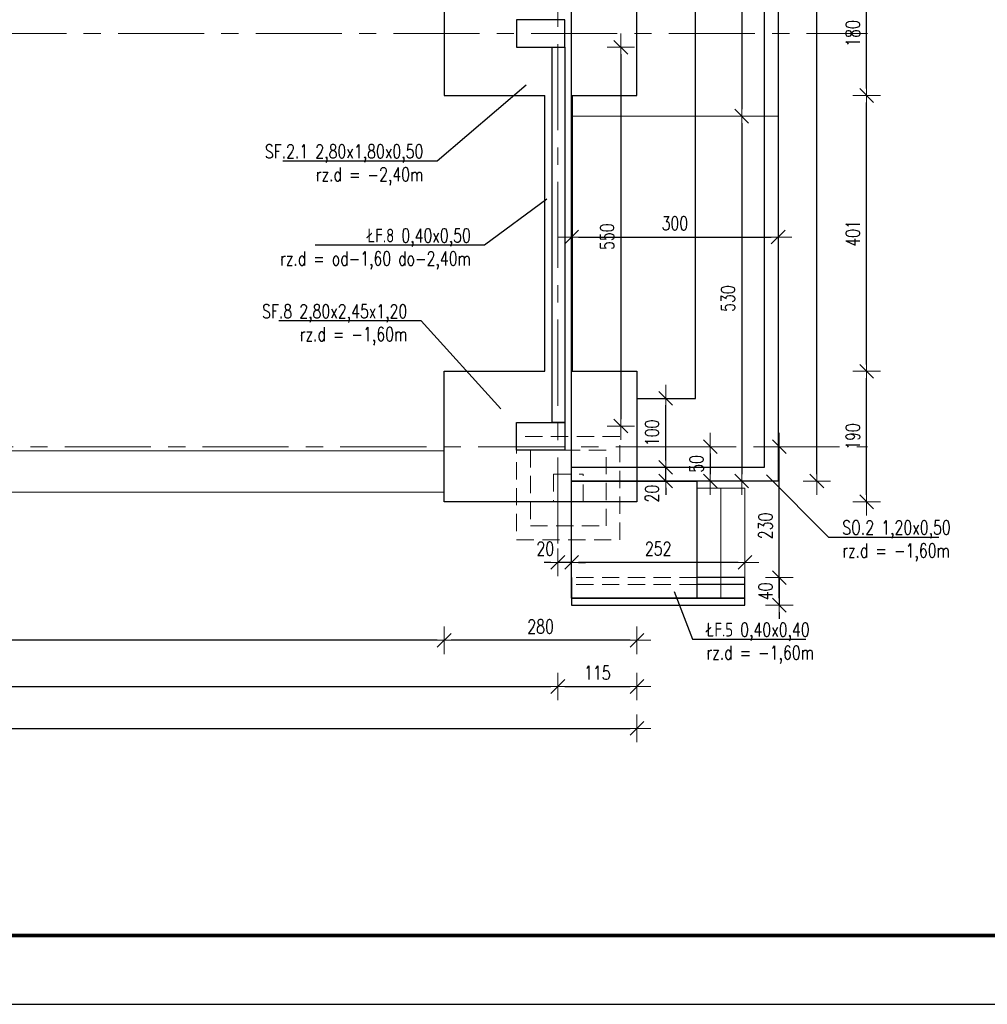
# Model space of a CAD drawing. Header units: millimetres. Extents: x -873 to 1675, y 11424 to 16190.
# Tile 10 of 14: x -136 to 4, y 15694 to 15837. Entities that reach past the tile are written whole.
import ezdxf
from ezdxf import colors
from ezdxf.entities.mleader import LeaderData, LeaderLine
from ezdxf.math import Vec2, Vec3

# ---------------------------------------------------------------- set-up
doc = ezdxf.new("R2010")
doc.units = ezdxf.units.MM
doc.header["$LTSCALE"] = 10
doc.linetypes.add('HIDDEN', pattern=[0.375, 0.25, -0.125])
doc.linetypes.add('MITTE', pattern=[2, 1.25, -0.25, 0.25, -0.25])
doc.layers.get('Defpoints').update_dxf_attribs({"color": 1})
doc.layers.add('_FORMATKA', color=8, linetype='Continuous', plot=False)
for name, color, linetype, lineweight in [('_RAMKA', 7, 'Continuous', 35), ('PS_DIM', 4, 'Continuous', 13), ('PS_Object', 30, 'Continuous', 13), ('PS_SOLID', 7, 'Continuous', 30)]:
    doc.layers.add(name, color=color, linetype=linetype, lineweight=lineweight)
doc.styles.add('simplex', font='simplex.shx', dxfattribs={"width": 0.75})
doc.dimstyles.new('1_10_PRZ', dxfattribs={"dimtxt": 2, "dimasz": 1, "dimexe": 2, "dimexo": 5, "dimgap": 1, "dimtad": 1, "dimdec": 0, "dimlfac": 10, "dimtxsty": 'simplex', "dimblk": 'dimznak', "dimcen": 2, "dimse1": 1, "dimse2": 1, "dimclrt": 3, "dimadec": 1, "dimazin": 0, "dimtfac": 1, "dimtdec": 0, "dimtix": 1, "dimtmove": 2, "dimatfit": 3, "dimldrblk": 'dim-grot', "dimfxl": 1, "dimarcsym": 0})

# ---------------------------------------------------------------- blocks, each defined once
blk = doc.blocks.new('dim-grot')
blk.add_hatch(color=256).paths.add_polyline_path([(0, 0), (-2, 0.5), (-2, -0.5)])
blk.add_lwpolyline([(0, 0), (-2, 0.5), (-2, -0.5), (0, 0)])
blk = doc.blocks.new('dimznak')
at = {"color": 0}
for points in [[(0, 2), (0, -2)], [(-2, 0), (2, 0)]]:
    blk.add_lwpolyline(points, dxfattribs=at)
at = {"color": 2}
blk.add_lwpolyline([(1, 1), (-1, -1)], dxfattribs=at)
blk = doc.blocks.new('*D76')
at = {"layer": 'Defpoints', "color": 0, "transparency": 16777216}
for p in [(-33.01, 15975.56), (-33.01, 15823.06), (-31.27, 15823.06)]:
    blk.add_point(p, dxfattribs=at)
at = {"layer": 'PS_DIM', "color": 0, "lineweight": -2, "transparency": 16777216}
blk.add_line((-31.27, 15974.56), (-31.27, 15824.06), dxfattribs=at)
for p, rotation in [((-31.27, 15975.56), 90), ((-31.27, 15823.06), 270)]:
    blk.add_blockref('dimznak', p, dxfattribs=dict(at, rotation=rotation))
at = {"layer": 'PS_DIM', "color": 3, "transparency": 16777216, "insert": (-33.27, 15899.31), "char_height": 2, "attachment_point": 5, "rotation": 90, "style": 'simplex'}
blk.add_mtext('1525', dxfattribs=at)
blk = doc.blocks.new('*D77')
at = {"layer": 'Defpoints', "color": 0, "transparency": 16777216}
for p in [(-33.01, 15823.06), (-31.27, 15770.07), (-31.27, 15770.07)]:
    blk.add_point(p, dxfattribs=at)
at = {"layer": 'PS_DIM', "color": 0, "lineweight": -2, "transparency": 16777216}
blk.add_line((-31.27, 15822.06), (-31.27, 15771.07), dxfattribs=at)
for p, rotation in [((-31.27, 15823.06), 90), ((-31.27, 15770.07), 270)]:
    blk.add_blockref('dimznak', p, dxfattribs=dict(at, rotation=rotation))
at = {"layer": 'PS_DIM', "color": 3, "transparency": 16777216, "insert": (-33.27, 15796.57), "char_height": 2, "attachment_point": 5, "rotation": 90, "style": 'simplex'}
blk.add_mtext('530', dxfattribs=at)
blk = doc.blocks.new('_None')
blk = doc.blocks.new('*D81')
at = {"layer": 'Defpoints', "color": 0, "transparency": 16777216}
for p in [(-63.98, 15833.06, 0.43), (-63.98, 15778.06, -150.42), (-48.82, 15778.06)]:
    blk.add_point(p, dxfattribs=at)
at = {"layer": 'PS_DIM', "color": 0, "lineweight": -2, "transparency": 16777216}
blk.add_line((-48.82, 15832.06), (-48.82, 15779.06), dxfattribs=at)
for p, rotation in [((-48.82, 15833.06), 90), ((-48.82, 15778.06), 270)]:
    blk.add_blockref('dimznak', p, dxfattribs=dict(at, rotation=rotation))
at = {"layer": 'PS_DIM', "color": 3, "transparency": 16777216, "insert": (-50.82, 15805.56), "char_height": 2, "attachment_point": 5, "rotation": 90, "style": 'simplex'}
blk.add_mtext('550', dxfattribs=at)
blk = doc.blocks.new('*D82')
at = {"layer": 'Defpoints', "color": 0, "transparency": 16777216}
for p in [(-74.48, 15767.06, -150.42), (-46.48, 15767.06, -150.42), (-74.48, 15746.96)]:
    blk.add_point(p, dxfattribs=at)
at = {"layer": 'PS_DIM', "color": 0, "lineweight": -2, "transparency": 16777216}
blk.add_line((-47.48, 15746.96), (-73.48, 15746.96), dxfattribs=at)
at = {"layer": 'PS_DIM', "color": 0, "lineweight": -2, "transparency": 16777216, "rotation": 180}
blk.add_blockref('dimznak', (-74.48, 15746.96), dxfattribs=at)
at = {"layer": 'PS_DIM', "color": 0, "lineweight": -2, "transparency": 16777216}
blk.add_blockref('dimznak', (-46.48, 15746.96), dxfattribs=at)
at = {"layer": 'PS_DIM', "color": 3, "transparency": 16777216, "insert": (-60.48, 15748.96), "char_height": 2, "attachment_point": 5, "style": 'simplex'}
blk.add_mtext('280', dxfattribs=at)
blk = doc.blocks.new('*D83')
at = {"layer": 'Defpoints', "color": 0, "transparency": 16777216}
for p in [(-243.98, 15767.56), (-74.48, 15767.06, -150.42), (-243.98, 15746.96)]:
    blk.add_point(p, dxfattribs=at)
at = {"layer": 'PS_DIM', "color": 0, "lineweight": -2, "transparency": 16777216}
blk.add_line((-75.48, 15746.96), (-242.98, 15746.96), dxfattribs=at)
at = {"layer": 'PS_DIM', "color": 0, "lineweight": -2, "transparency": 16777216, "rotation": 180}
blk.add_blockref('dimznak', (-243.98, 15746.96), dxfattribs=at)
at = {"layer": 'PS_DIM', "color": 0, "lineweight": -2, "transparency": 16777216}
blk.add_blockref('dimznak', (-74.48, 15746.96), dxfattribs=at)
at = {"layer": 'PS_DIM', "color": 3, "transparency": 16777216, "insert": (-159.23, 15748.96), "char_height": 2, "attachment_point": 5, "style": 'simplex'}
blk.add_mtext('1695', dxfattribs=at)
blk = doc.blocks.new('*D128')
at = {"layer": 'Defpoints', "color": 0, "transparency": 16777216}
for p in [(-41.3, 15775.06), (-41.3, 15770.07), (-35.84, 15770.07)]:
    blk.add_point(p, dxfattribs=at)
at = {"layer": 'PS_DIM', "color": 0, "lineweight": -2, "transparency": 16777216}
blk.add_line((-35.84, 15774.06), (-35.84, 15771.07), dxfattribs=at)
for p, rotation in [((-35.84, 15775.06), 90), ((-35.84, 15770.07), 270)]:
    blk.add_blockref('dimznak', p, dxfattribs=dict(at, rotation=rotation))
at = {"layer": 'PS_DIM', "color": 3, "transparency": 16777216, "insert": (-37.84, 15772.57), "char_height": 2, "attachment_point": 5, "rotation": 90, "style": 'simplex'}
blk.add_mtext('50', dxfattribs=at)
blk = doc.blocks.new('*D133')
at = {"layer": 'Defpoints', "color": 0, "transparency": 16777216}
for p in [(-45.23, 15772.07), (-42.3, 15772.07), (-45.23, 15770.07, 0.43)]:
    blk.add_point(p, dxfattribs=at)
at = {"layer": 'PS_DIM', "color": 0, "lineweight": -2, "transparency": 16777216}
for p, q in [((-42.3, 15773.07), (-42.3, 15774.07)), ((-42.3, 15770.07), (-42.3, 15772.07)), ((-42.3, 15769.07), (-42.3, 15768.07))]:
    blk.add_line(p, q, dxfattribs=at)
for p, rotation in [((-42.3, 15772.07), 270), ((-42.3, 15770.07), 90)]:
    blk.add_blockref('dimznak', p, dxfattribs=dict(at, rotation=rotation))
at = {"layer": 'PS_DIM', "color": 3, "transparency": 16777216, "insert": (-44.3, 15768.25), "char_height": 2, "attachment_point": 5, "rotation": 90, "style": 'simplex'}
blk.add_mtext('20', dxfattribs=at)
blk = doc.blocks.new('*D135')
at = {"layer": 'Defpoints', "color": 0, "transparency": 16777216}
for p in [(-30.81, 15756.06, 0.43), (-30.81, 15752.06, 0.43), (-25.82, 15752.06)]:
    blk.add_point(p, dxfattribs=at)
at = {"layer": 'PS_DIM', "color": 0, "lineweight": -2, "transparency": 16777216}
for p, q in [((-25.82, 15757.06), (-25.82, 15758.06)), ((-25.82, 15756.06), (-25.82, 15752.06)), ((-25.82, 15751.06), (-25.82, 15750.06))]:
    blk.add_line(p, q, dxfattribs=at)
for p, rotation in [((-25.82, 15756.06), 270), ((-25.82, 15752.06), 90)]:
    blk.add_blockref('dimznak', p, dxfattribs=dict(at, rotation=rotation))
at = {"layer": 'PS_DIM', "color": 3, "transparency": 16777216, "insert": (-27.82, 15754.06), "char_height": 2, "attachment_point": 5, "rotation": 90, "style": 'simplex'}
blk.add_mtext('40', dxfattribs=at)
blk = doc.blocks.new('*D137')
at = {"layer": 'Defpoints', "color": 0, "transparency": 16777216}
for p in [(-55.98, 15758.26), (-55.98, 15752.06, 0.43), (-30.81, 15752.06, 0.43)]:
    blk.add_point(p, dxfattribs=at)
at = {"layer": 'PS_DIM', "color": 0, "lineweight": -2, "transparency": 16777216}
blk.add_line((-31.81, 15758.26), (-54.98, 15758.26), dxfattribs=at)
at = {"layer": 'PS_DIM', "color": 0, "lineweight": -2, "transparency": 16777216, "rotation": 180}
blk.add_blockref('dimznak', (-55.98, 15758.26), dxfattribs=at)
at = {"layer": 'PS_DIM', "color": 0, "lineweight": -2, "transparency": 16777216}
blk.add_blockref('dimznak', (-30.81, 15758.26), dxfattribs=at)
at = {"layer": 'PS_DIM', "color": 3, "transparency": 16777216, "insert": (-43.4, 15760.26), "char_height": 2, "attachment_point": 5, "style": 'simplex'}
blk.add_mtext('252', dxfattribs=at)
blk = doc.blocks.new('*D138')
at = {"layer": 'Defpoints', "color": 0, "transparency": 16777216}
for p in [(-57.98, 15761.56), (-57.98, 15758.26), (-55.98, 15752.06, 0.43)]:
    blk.add_point(p, dxfattribs=at)
at = {"layer": 'PS_DIM', "color": 0, "lineweight": -2, "transparency": 16777216}
for p, q in [((-58.98, 15758.26), (-59.98, 15758.26)), ((-55.98, 15758.26), (-57.98, 15758.26)), ((-54.98, 15758.26), (-53.98, 15758.26))]:
    blk.add_line(p, q, dxfattribs=at)
blk.add_blockref('dimznak', (-57.98, 15758.26), dxfattribs=at)
at = {"layer": 'PS_DIM', "color": 0, "lineweight": -2, "transparency": 16777216, "rotation": 180}
blk.add_blockref('dimznak', (-55.98, 15758.26), dxfattribs=at)
at = {"layer": 'PS_DIM', "color": 3, "transparency": 16777216, "insert": (-59.8, 15760.26), "char_height": 2, "attachment_point": 5, "style": 'simplex'}
blk.add_mtext('20', dxfattribs=at)
blk = doc.blocks.new('*U147')
at = {"layer": '_FORMATKA', "lineweight": -3}
blk.add_lwpolyline([(-1000, 0), (0, 0), (0, 420), (-1000, 420)], close=True, dxfattribs=at)
at = {"layer": '_RAMKA', "lineweight": -3, "const_width": 0.5}
blk.add_lwpolyline([(-970, 10), (-10, 10), (-10, 410), (-970, 410)], close=True, dxfattribs=at)

msp = doc.modelspace()

# ---------------------------------------------------------------- linework, layer by layer
at = {"layer": 'PS_DIM', "color": 1, "lineweight": 30}
for p, q in [((-55.98, 15756.06, 0.43), (-55.98, 15752.06, 0.43)), ((-30.81, 15756.06, 0.43), (-37.81, 15756.06, 0.43)), ((-30.81, 15752.06, 0.43), (-30.81, 15756.06, 0.43)), ((-55.98, 15755.06, 0.43), (-55.98, 15753.06, 0.43)), ((-30.81, 15755.06, 0.43), (-37.81, 15755.06, 0.43)), ((-30.81, 15753.06, 0.43), (-30.81, 15755.06, 0.43)), ((-55.98, 15753.06, 0.43), (-30.81, 15753.06, 0.43)), ((-55.98, 15752.06, 0.43), (-30.81, 15752.06, 0.43))]:
    msp.add_line(p, q, dxfattribs=at)
at = {"layer": 'PS_DIM'}
for p in [(-46.31, 15753.06, 0.43), (-37.81, 15753.06, 0.43)]:
    msp.add_line(p, (-30.81, 15753.06, 0.43), dxfattribs=at)
at = {"layer": 'PS_DIM', "elevation": -150.42}
msp.add_lwpolyline([(-243.98, 15774.46), (-74.48, 15774.46), (-74.48, 15768.46), (-243.98, 15768.46)], close=True, dxfattribs=at)
at = {"layer": 'PS_Object', "color": 5, "linetype": 'MITTE'}
for p, q in [((-57.98, 15761.01), (-57.98, 16032.1)), ((-821.85, 15835.06), (-12.99, 15835.06)), ((-749.57, 15775.06), (-12.99, 15775.06))]:
    msp.add_line(p, q, dxfattribs=at)
at = {"layer": 'PS_SOLID', "color": 21, "lineweight": 13}
msp.add_line((-55.98, 15823.06), (-25.98, 15823.06), dxfattribs=at)
at = {"layer": 'PS_SOLID', "color": 253, "linetype": 'HIDDEN', "lineweight": 13}
for p, q in [((-58.62, 15771.06), (-58.62, 15767.06)), ((-58.62, 15771.06), (-54.31, 15771.06)), ((-54.31, 15767.06), (-54.31, 15771.06)), ((-58.62, 15767.06), (-54.31, 15767.06))]:
    msp.add_line(p, q, dxfattribs=at)
at = {"layer": 'PS_SOLID', "color": 253, "lineweight": 13}
for p, q in [((-30.81, 15769.06, 0.43), (-37.81, 15769.06, 0.43)), ((-34.31, 15769.06, 0.43), (-34.31, 15753.06, 0.43)), ((-30.81, 15753.06, 0.43), (-30.81, 15769.06, 0.43))]:
    msp.add_line(p, q, dxfattribs=at)
at = {"layer": 'PS_SOLID', "color": 1, "linetype": 'HIDDEN', "lineweight": 13}
for p, q in [((-37.81, 15756.06, 0.43), (-55.98, 15756.06, 0.43)), ((-37.81, 15755.06, 0.43), (-55.98, 15755.06, 0.43))]:
    msp.add_line(p, q, dxfattribs=at)
at = {"layer": 'PS_SOLID', "color": 21}
msp.add_line((-30.81, 15753.06, 0.43), (-46.31, 15753.06, 0.43), dxfattribs=at)
msp.add_lwpolyline([(-55.98, 15975.56), (-25.98, 15975.56), (-25.98, 15770.07), (-55.98, 15770.07)], close=True, dxfattribs=at)
for points in [[(-55.98, 15772.07), (-27.98, 15772.07), (-27.98, 15975.56)], [(-46.48, 15782.07), (-37.98, 15782.07), (-37.98, 15975.56)]]:
    msp.add_lwpolyline(points, dxfattribs=at)
at = {"layer": 'PS_SOLID', "color": 201, "elevation": 0.43}
for points in [[(-59.88, 15844.06), (-74.48, 15844.06), (-74.48, 15826.06), (-59.88, 15826.06)], [(-55.88, 15826.06), (-46.48, 15826.06), (-46.48, 15844.06), (-55.88, 15844.06)]]:
    msp.add_lwpolyline(points, dxfattribs=at)
msp.add_lwpolyline([(-63.98, 15833.06), (-56.98, 15833.06), (-56.98, 15837.06), (-63.98, 15837.06)], close=True, dxfattribs=at)
at = {"layer": 'PS_SOLID', "color": 74, "elevation": -150.42}
msp.add_lwpolyline([(-58.78, 15833.06), (-56.98, 15833.06), (-56.98, 15778.56), (-58.78, 15778.56)], close=True, dxfattribs=at)
at = {"layer": 'PS_SOLID', "color": 241, "elevation": -150.42}
msp.add_lwpolyline([(-55.88, 15826.06), (-55.88, 15786.01), (-46.48, 15786.01), (-46.48, 15767.06), (-74.48, 15767.06), (-74.48, 15786.01), (-59.88, 15786.01), (-59.88, 15826.06)], dxfattribs=at)
at = {"layer": 'PS_SOLID', "color": 241}
msp.add_lwpolyline([(-63.98, 15778.56), (-56.98, 15778.56), (-56.98, 15774.56), (-63.98, 15774.56)], close=True, dxfattribs=at)
at = {"layer": 'PS_SOLID', "color": 253, "linetype": 'HIDDEN', "lineweight": 13}
for points in [[(-63.97, 15761.56), (-48.97, 15761.56), (-48.97, 15776.56), (-63.97, 15776.56)], [(-61.97, 15763.56), (-50.97, 15763.56), (-50.97, 15774.56), (-61.97, 15774.56)]]:
    msp.add_lwpolyline(points, close=True, dxfattribs=at)
at = {"layer": 'PS_SOLID', "color": 21, "elevation": 0.43}
msp.add_lwpolyline([(-37.81, 15753.06), (-55.98, 15753.06), (-55.98, 15770.07), (-37.81, 15770.07)], close=True, dxfattribs=at)

# ---------------------------------------------------------------- block references
at = {"layer": 'PS_DIM'}
msp.add_blockref('*U147', (132.97, 15694.1), dxfattribs=at)

# ---------------------------------------------------------------- dimensions: what is measured, and where the dimension line sits
for base, p1, p2, picture, middle in [((-31.27, 15823.06), (-33.01, 15975.56), (-33.01, 15823.06), '*D76', (-33.27, 15899.31)), ((-48.82, 15778.06), (-63.98, 15833.06, 0.43), (-63.98, 15778.06, -150.42), '*D81', (-50.82, 15805.56)), ((-31.27, 15770.07), (-33.01, 15823.06), (-31.27, 15770.07), '*D77', (-33.27, 15796.57)), ((-35.84, 15770.07), (-41.3, 15775.06), (-41.3, 15770.07), '*D128', (-37.84, 15772.57)), ((-25.82, 15752.06), (-30.81, 15756.06, 0.43), (-30.81, 15752.06, 0.43), '*D135', (-27.82, 15754.06))]:
    dim = msp.add_linear_dim(base=base, p1=p1, p2=p2, angle=90, dimstyle='1_10_PRZ', dxfattribs=at)
    dim.commit()
    dim.dimension.update_dxf_attribs({"geometry": picture, "text_midpoint": middle})
for base, p1, p2 in [((-20.37, 15975.56), (-25.98, 15770.07), (-25.98, 15975.56)), ((-13.14, 15844.06), (-46.48, 15826.06, 0.43), (-46.48, 15844.06, 0.43)), ((-13.13607865, 15826.0624836), (-46.48223121, 15786.0124836, -150.42139724), (-46.48223121, 15826.0624836, 0.43122815)), ((-13.1360787, 15786.0124836), (-46.4822312, 15767.0624835, -150.4213972), (-46.4822312, 15786.0124836, -150.4213972)), ((-42.3, 15782.07), (-45.23, 15772.07), (-41.66, 15782.07)), ((-25.82, 15775.06), (-30.81, 15752.06, 0.43), (-21.98, 15775.06))]:
    msp.add_linear_dim(base=base, p1=p1, p2=p2, angle=90, dimstyle='1_10_PRZ', dxfattribs=at).render()
for base, p1, p2 in [((-25.98, 15805.5), (-55.98, 15854.61), (-25.98, 15854.61)), ((-46.48, 15734.17), (-702.98, 15769.56, 0.43), (-46.48, 15767.36, -150.42)), ((-46.48, 15740.24), (-57.98, 15762.54), (-46.48, 15767.06, -150.42)), ((-57.98, 15740.24), (-256.48, 15764.75), (-57.98, 15762.54))]:
    msp.add_linear_dim(base=base, p1=p1, p2=p2, dimstyle='1_10_PRZ', dxfattribs=at).render()
dim = msp.add_linear_dim(base=(-42.3, 15772.07), p1=(-45.23, 15770.07, 0.43), p2=(-45.23, 15772.07), angle=90, dimstyle='1_10_PRZ', dxfattribs=at)
dim.commit()
dim.dimension.update_dxf_attribs({"geometry": '*D133', "text_midpoint": (-44.3, 15768.25), "dimtype": 160})
for base, p1, p2, picture, middle in [((-243.98, 15746.96), (-74.48, 15767.06, -150.42), (-243.98, 15767.56), '*D83', (-159.23, 15748.96)), ((-74.48, 15746.96), (-46.48, 15767.06, -150.42), (-74.48, 15767.06, -150.42), '*D82', (-60.48, 15748.96)), ((-55.98, 15758.26), (-30.81, 15752.06, 0.43), (-55.98, 15752.06, 0.43), '*D137', (-43.4, 15760.26))]:
    dim = msp.add_linear_dim(base=base, p1=p1, p2=p2, dimstyle='1_10_PRZ', dxfattribs=at)
    dim.commit()
    dim.dimension.update_dxf_attribs({"geometry": picture, "text_midpoint": middle})
dim = msp.add_linear_dim(base=(-57.98, 15758.26), p1=(-55.98, 15752.06, 0.43), p2=(-57.98, 15761.56), dimstyle='1_10_PRZ', dxfattribs=at)
dim.commit()
dim.dimension.update_dxf_attribs({"geometry": '*D138', "text_midpoint": (-59.8, 15760.26), "dimtype": 160})

# ---------------------------------------------------------------- leaders
at = {"layer": 'PS_DIM', "color": 3}
ml = msp.add_multileader_mtext('Standard', dxfattribs=at)
ml.set_content('SF.2.1 2,80x1,80x0,50\\Prz.d = -2,40m', color=3, style='simplex')
ml.set_leader_properties()
ml.set_arrow_properties(name='NONE')
ml.build(insert=Vec2(0, 0))
ml.multileader.update_dxf_attribs({"text_left_attachment_type": 6, "text_right_attachment_type": 6, "dogleg_length": 1})
ctx = ml.context
ctx.base_point, ctx.char_height, ctx.landing_gap_size, ctx.plane_origin = Vec3(-103.3, 15816.54), 2, 1, Vec3(0, 15904.73)
ctx.left_attachment, ctx.right_attachment, ctx.text_align_type = 6, 6, 2
notes = []
notes.append((ctx, [(1, (1, 1, 0), (-75.51, 15816.54), (-1, 0), 1, [(0, [(-62.56, 15827.57)], 0, [])])]))
ctx.mtext.insert, ctx.mtext.alignment, ctx.mtext.flow_direction = Vec3(-77.51, 15818.94), 3, 5
ml = msp.add_multileader_mtext('Standard', dxfattribs=at)
ml.set_content('ŁF.8 0,40x0,50\\Prz.d = od-1,60 do-2,40m', color=3, style='simplex')
ml.set_leader_properties()
ml.set_arrow_properties(name='NONE')
ml.build(insert=Vec2(0, 0))
ml.multileader.update_dxf_attribs({"text_left_attachment_type": 6, "text_right_attachment_type": 6, "dogleg_length": 1})
ctx = ml.context
ctx.base_point, ctx.char_height, ctx.landing_gap_size, ctx.plane_origin = Vec3(-102.19, 15804.32, -150.42), 2, 1, Vec3(-2.68, 15889.85, -150.42)
ctx.left_attachment, ctx.right_attachment, ctx.text_align_type = 6, 6, 2
notes.append((ctx, [(1, (1, 1, 0), (-68.61, 15804.32, -150.42), (-1, 0), 1, [(0, [(-59.55, 15810.99, -150.42)], 0, [])])]))
ctx.mtext.insert, ctx.mtext.alignment, ctx.mtext.flow_direction = Vec3(-70.61, 15806.72, -150.42), 3, 5
ml = msp.add_multileader_mtext('Standard', dxfattribs=at)
ml.set_content('SF.8 2,80x2,45x1,20\\Prz.d = -1,60m', color=3, style='simplex')
ml.set_leader_properties()
ml.set_arrow_properties(name='NONE')
ml.build(insert=Vec2(0, 0))
ml.multileader.update_dxf_attribs({"text_left_attachment_type": 6, "text_right_attachment_type": 6, "dogleg_length": 1})
ctx = ml.context
ctx.base_point, ctx.char_height, ctx.landing_gap_size, ctx.plane_origin = Vec3(-103.77, 15793.33), 2, 1, Vec3(-3.68, 15876.74)
ctx.left_attachment, ctx.right_attachment, ctx.text_align_type = 6, 6, 2
notes.append((ctx, [(1, (1, 1, 0), (-77.84, 15793.33), (-1, 0), 1, [(0, [(-66.24, 15780.54)], 0, [])])]))
ctx.mtext.insert, ctx.mtext.alignment, ctx.mtext.flow_direction = Vec3(-79.84, 15795.73), 3, 5
ml = msp.add_multileader_mtext('Standard', dxfattribs=at)
ml.set_content('SO.2 1,20x0,50\\Prz.d = -1,60m', color=3, style='simplex')
ml.set_leader_properties()
ml.set_arrow_properties(name='NONE')
ml.build(insert=Vec2(0, 0))
ml.multileader.update_dxf_attribs({"text_left_attachment_type": 6, "text_right_attachment_type": 6, "dogleg_length": 1})
ctx = ml.context
ctx.base_point, ctx.char_height, ctx.landing_gap_size, ctx.plane_origin = Vec3(-17.67, 15761.93), 2, 1, Vec3(29.6, 15849.86)
ctx.left_attachment, ctx.right_attachment = 6, 6
notes.append((ctx, [(0, (1, 1, 0), (-18.67, 15761.93), (1, 0), 1, [(0, [(-27.67, 15771)], 0, [])])]))
ctx.mtext.insert, ctx.mtext.flow_direction = Vec3(-16.67, 15764.33), 5
ml = msp.add_multileader_mtext('Standard', dxfattribs=at)
ml.set_content('ŁF.5 0,40x0,40\\Prz.d = -1,60m', color=3, style='simplex')
ml.set_leader_properties()
ml.set_arrow_properties(name='NONE')
ml.build(insert=Vec2(0, 0))
ml.multileader.update_dxf_attribs({"text_left_attachment_type": 6, "text_right_attachment_type": 6, "dogleg_length": 1})
ctx = ml.context
ctx.base_point, ctx.char_height, ctx.landing_gap_size, ctx.plane_origin = Vec3(-37.4, 15747.1), 2, 1, Vec3(15.81, 15832.91)
ctx.left_attachment, ctx.right_attachment = 6, 6
notes.append((ctx, [(0, (1, 1, 0), (-38.4, 15747.1), (1, 0), 1, [(0, [(-41.06, 15754.05)], 0, [])])]))
ctx.mtext.insert, ctx.mtext.flow_direction = Vec3(-36.4, 15749.5), 5
for ctx, leaders in notes:
    for number, flags, end, landing, length, lines in leaders:
        leader = LeaderData()
        leader.index, (leader.has_last_leader_line, leader.has_dogleg_vector, leader.attachment_direction) = number, flags
        leader.last_leader_point, leader.dogleg_vector, leader.dogleg_length = Vec3(end), Vec3(landing), length
        for number, points, colour, breaks in lines:
            line = LeaderLine()
            line.index, line.vertices, line.color, line.breaks = number, Vec3.list(points), colors.encode_raw_color(colour), breaks
            leader.lines.append(line)
        ctx.leaders.append(leader)

doc.saveas('drawing.dxf')
